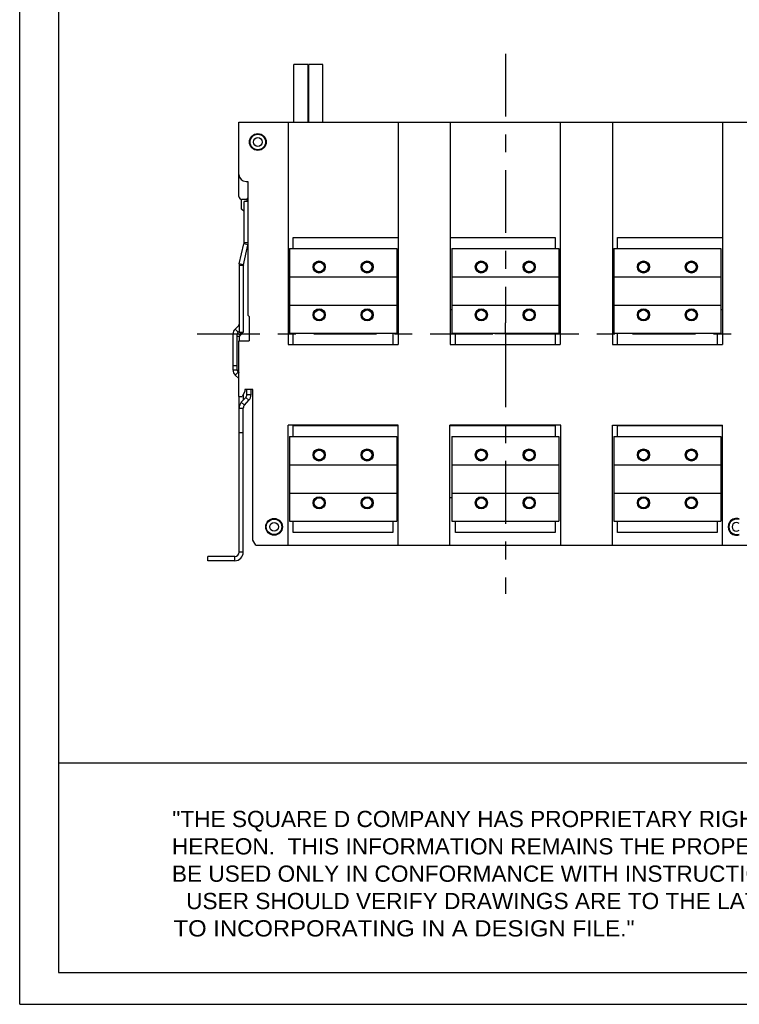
# Model space of a CAD drawing. Extents: x 0 to 17, y 0 to 11.
# Tile 1 of 27: x 0 to 4, y 0 to 5.5. Entities that reach past the tile are written whole.
import ezdxf
from ezdxf.enums import TextEntityAlignment as Align

# ---------------------------------------------------------------- set-up
doc = ezdxf.new("R2010")
doc.units = 0
doc.header["$LTSCALE"] = 0.935
doc.linetypes.add('CENTER', pattern=[0.6, 0.375, -0.075, 0.075, -0.075])
doc.layers.get('0').update_dxf_attribs({"linetype": 'CONTINUOUS'})
doc.layers.add('DEFAULT_1', color=7, linetype='CENTER')
doc.styles.add('TEXTSTYLE_0', font='arial.ttf', dxfattribs={"width": 0.8})
doc.styles.add('TEXTSTYLE_1', font='txt', dxfattribs={"width": 0.8})

msp = doc.modelspace()

# ---------------------------------------------------------------- linework, layer by layer
at = {"color": 7, "linetype": 'CONTINUOUS'}
for p, q in [((0, 0), (0, 11)), ((1.5316677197, 4.9269699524), (1.5316677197, 5.2498022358)), ((1.6104078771, 5.2498022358), (1.5316677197, 5.2498022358)), ((1.6104078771, 4.9269699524), (1.6104078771, 5.2498022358)), ((1.614344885, 4.9269699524), (1.614344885, 5.2498022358)), ((1.6930850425, 5.2498022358), (1.614344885, 5.2498022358)), ((1.6930850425, 4.9269699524), (1.6930850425, 5.2498022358)), ((1.2245811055, 4.5120093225), (1.2245811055, 4.9269699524)), ((1.2245811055, 4.9269699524), (6.9159196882, 4.9269699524)), ((1.4989905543, 4.9269699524), (1.4989905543, 3.6856313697)), ((2.1139511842, 4.9269699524), (2.1139511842, 3.6856313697)), ((2.4045023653, 4.9269699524), (2.4045023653, 3.6856313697)), ((3.0194629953, 4.9269699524), (3.0194629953, 3.6856313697)), ((3.3100141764, 4.9269699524), (3.3100141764, 3.6856313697)), ((3.9249748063, 4.9269699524), (3.9249748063, 3.6856313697)), ((1.2639511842, 4.596261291), (1.2749748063, 4.596261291)), ((1.2749748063, 4.596261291), (1.2749748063, 3.8490171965)), ((1.2395417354, 4.4411431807), (1.2395417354, 4.4963431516)), ((1.261203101, 4.496261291), (1.240329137, 4.496261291)), ((1.2529275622, 4.2536257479), (1.2529275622, 4.4836605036)), ((1.2749748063, 4.4836605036), (1.2529275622, 4.4836605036)), ((1.2710389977, 4.4836605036), (1.2710389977, 4.4997494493)), ((1.2529275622, 4.427757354), (1.2395417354, 4.4411431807)), ((1.2265793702, 4.1368077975), (1.2523221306, 4.2483119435)), ((1.2495959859, 4.131493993), (1.2749748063, 4.2414217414)), ((1.2749748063, 4.2430821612), (1.2523221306, 4.2483119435)), ((1.2749748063, 4.2536257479), (1.2529275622, 4.2536257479)), ((1.5281244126, 4.2210644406), (1.5281244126, 4.2840565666)), ((1.5281244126, 4.2840565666), (2.1139511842, 4.2840565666)), ((2.4045023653, 4.2840565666), (2.990329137, 4.2840565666)), ((2.990329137, 4.2840565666), (2.990329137, 4.2210644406)), ((3.3391480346, 4.2210644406), (3.3391480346, 4.2840565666)), ((3.3391480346, 4.2840565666), (3.9249748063, 4.2840565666)), ((1.5072582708, 4.2210644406), (1.5072582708, 3.7486234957)), ((1.5072582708, 4.2210644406), (2.1056834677, 4.2210644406)), ((2.1056834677, 4.2210644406), (2.1056834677, 3.7486234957)), ((2.4127700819, 4.2210644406), (2.4127700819, 3.7486234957)), ((2.4127700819, 4.2210644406), (3.0111952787, 4.2210644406)), ((3.0111952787, 4.2210644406), (3.0111952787, 3.7486234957)), ((3.3182818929, 4.2210644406), (3.3182818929, 3.7486234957)), ((3.3182818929, 4.2210644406), (3.9167070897, 4.2210644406)), ((3.9167070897, 4.2210644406), (3.9167070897, 3.7486234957)), ((1.2253685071, 4.1261801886), (1.2253685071, 3.7529518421)), ((1.2489905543, 4.1261801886), (1.2253685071, 4.1261801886)), ((1.2495959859, 4.131493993), (1.2265793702, 4.1368077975)), ((1.2489905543, 4.1261801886), (1.2489905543, 3.7529518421)), ((1.5072582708, 4.0635841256), (2.1056834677, 4.0635841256)), ((2.4127700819, 4.0635841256), (3.0111952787, 4.0635841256)), ((3.3182818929, 4.0635841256), (3.9167070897, 4.0635841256)), ((1.5072582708, 3.9061038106), (2.1056834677, 3.9061038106)), ((2.4127700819, 3.9061038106), (3.0111952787, 3.9061038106)), ((3.3182818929, 3.9061038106), (3.9167070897, 3.9061038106)), ((2.1139511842, 3.8785447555), (2.1056834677, 3.8785447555)), ((2.4127700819, 3.8785447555), (2.4045023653, 3.8785447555)), ((3.9249748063, 3.8785447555), (3.9167070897, 3.8785447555)), ((1.2749748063, 3.8490171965), (1.2812740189, 3.8427179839)), ((1.2812740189, 3.8427179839), (1.2812740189, 3.7064975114)), ((1.1915102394, 3.5427156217), (1.1915102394, 3.7442904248)), ((1.2151322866, 3.7442904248), (1.1915102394, 3.7442904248)), ((1.2030414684, 3.7721292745), (1.2230622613, 3.7921500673)), ((1.2197447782, 3.7554259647), (1.2030414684, 3.7721292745)), ((1.2151322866, 3.5427156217), (1.2151322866, 3.7442904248)), ((1.2308243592, 3.7359211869), (1.2163722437, 3.7503733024)), ((1.2197447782, 3.7554259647), (1.2253685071, 3.7610496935)), ((1.2253685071, 3.7898438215), (1.2230622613, 3.7921500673)), ((1.2253685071, 3.7592594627), (1.2244733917, 3.7601545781)), ((1.2489905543, 3.7529518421), (1.2253685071, 3.7529518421)), ((1.2308243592, 3.7359211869), (1.239765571, 3.7448623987)), ((1.239765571, 3.7448623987), (1.2316761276, 3.7529518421)), ((1.5072582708, 3.7486234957), (2.1056834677, 3.7486234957)), ((1.5281244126, 3.6856313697), (1.5281244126, 3.7486234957)), ((2.084817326, 3.7486234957), (2.084817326, 3.6856313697)), ((2.4127700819, 3.7486234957), (3.0111952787, 3.7486234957)), ((2.4336362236, 3.6856313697), (2.4336362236, 3.7486234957)), ((2.990329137, 3.7486234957), (2.990329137, 3.6856313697)), ((3.3182818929, 3.7486234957), (3.9167070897, 3.7486234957)), ((3.3391480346, 3.6856313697), (3.3391480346, 3.7486234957)), ((3.895840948, 3.7486234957), (3.895840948, 3.6856313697)), ((1.2285181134, 3.7303534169), (1.2151322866, 3.7303534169)), ((1.2245811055, 3.3954738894), (1.2245811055, 3.7064975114)), ((1.2245811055, 3.7064975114), (1.2812740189, 3.7064975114)), ((1.2285181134, 3.7064975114), (1.2285181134, 3.7303534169)), ((1.4989905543, 3.6856313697), (2.1139511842, 3.6856313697)), ((2.4045023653, 3.6856313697), (3.0194629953, 3.6856313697)), ((3.3100141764, 3.6856313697), (3.9249748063, 3.6856313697)), ((1.2151322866, 3.5663376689), (1.1915102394, 3.5663376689)), ((1.2151322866, 3.5427156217), (1.1915102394, 3.5427156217)), ((1.2197447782, 3.5315800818), (1.2030414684, 3.514876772)), ((1.2245811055, 3.5409439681), (1.2152462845, 3.5409439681)), ((1.2245811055, 3.5267437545), (1.2197447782, 3.5315800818)), ((1.2245811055, 3.5291329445), (1.2233865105, 3.5279383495)), ((1.2230622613, 3.4948559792), (1.2030414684, 3.514876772)), ((1.2245811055, 3.4963748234), (1.2230622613, 3.4948559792)), ((1.2576519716, 3.4230329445), (1.2417407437, 3.3954738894)), ((1.2576519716, 3.4348439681), (1.2576519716, 3.4230329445)), ((1.3025338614, 3.4348439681), (1.2576519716, 3.4348439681)), ((1.2686755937, 3.4057077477), (1.2686755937, 3.4348439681)), ((1.2922976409, 3.4057077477), (1.2922976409, 3.4348439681)), ((1.3025338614, 2.5923242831), (1.3025338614, 3.4348439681)), ((1.2245811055, 3.3954738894), (1.2417407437, 3.3954738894)), ((1.2253685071, 2.525392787), (1.2253685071, 3.3954738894)), ((1.2377903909, 3.3628329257), (1.2624646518, 3.3897435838)), ((1.2377903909, 3.3628329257), (1.2552014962, 3.3468687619)), ((1.2489905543, 3.4080309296), (1.2489905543, 3.3750482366)), ((1.2552014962, 3.3468687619), (1.2798757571, 3.37377942)), ((1.2624646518, 3.3897435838), (1.2798757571, 3.37377942)), ((1.2686755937, 3.4057077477), (1.2922976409, 3.4057077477)), ((1.2253685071, 3.330904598), (1.2489905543, 3.330904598)), ((1.2489905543, 2.525392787), (1.2489905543, 3.330904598)), ((1.2489905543, 3.1922929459), (1.2253685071, 3.1922929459)), ((1.4989905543, 2.564765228), (1.4989905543, 3.2348439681)), ((2.1139511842, 3.2348439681), (1.4989905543, 3.2348439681)), ((1.5281244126, 3.1710644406), (1.5281244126, 3.2340565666)), ((1.5281244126, 3.2340565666), (2.1139511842, 3.2340565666)), ((2.1139511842, 2.564765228), (2.1139511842, 3.2348439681)), ((2.4025338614, 2.564765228), (2.4025338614, 3.2348439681)), ((3.0214314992, 3.2348439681), (2.4025338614, 3.2348439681)), ((2.4025338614, 3.2340565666), (2.990329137, 3.2340565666)), ((2.990329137, 3.2340565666), (2.990329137, 3.1710644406)), ((3.0214314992, 2.564765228), (3.0214314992, 3.2348439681)), ((3.3100141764, 2.564765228), (3.3100141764, 3.2348439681)), ((3.3100141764, 3.2348439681), (3.9249748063, 3.2348439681)), ((3.3391480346, 3.1710644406), (3.3391480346, 3.2340565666)), ((3.3391480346, 3.2340565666), (3.9249748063, 3.2340565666)), ((3.9249748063, 2.564765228), (3.9249748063, 3.2348439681)), ((1.5072582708, 3.1710644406), (1.5072582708, 2.6986234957)), ((1.5072582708, 3.1710644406), (2.1056834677, 3.1710644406)), ((2.1056834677, 3.1710644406), (2.1056834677, 2.6986234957)), ((2.4127700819, 3.1710644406), (2.4127700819, 2.6986234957)), ((2.4127700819, 3.1710644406), (3.0111952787, 3.1710644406)), ((3.0111952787, 3.1710644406), (3.0111952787, 2.6986234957)), ((3.3182818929, 3.1710644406), (3.3182818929, 2.6986234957)), ((3.3182818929, 3.1710644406), (3.9167070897, 3.1710644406)), ((3.9167070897, 3.1710644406), (3.9167070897, 2.6986234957)), ((1.5072582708, 3.0135841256), (2.1056834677, 3.0135841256)), ((2.4127700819, 3.0135841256), (3.0111952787, 3.0135841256)), ((3.3182818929, 3.0135841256), (3.9167070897, 3.0135841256)), ((1.5072582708, 2.8561038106), (2.1056834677, 2.8561038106)), ((2.1139511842, 2.8285447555), (2.1056834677, 2.8285447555)), ((2.4127700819, 2.8285447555), (2.4025338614, 2.8285447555)), ((2.4127700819, 2.8561038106), (3.0111952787, 2.8561038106)), ((3.3182818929, 2.8561038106), (3.9167070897, 2.8561038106)), ((3.9249748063, 2.8285447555), (3.9167070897, 2.8285447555)), ((1.5072582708, 2.6986234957), (2.1056834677, 2.6986234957)), ((1.5281244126, 2.6356313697), (1.5281244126, 2.6986234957)), ((2.084817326, 2.6986234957), (2.084817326, 2.6356313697)), ((2.4127700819, 2.6986234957), (3.0111952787, 2.6986234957)), ((2.4336362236, 2.6356313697), (2.4336362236, 2.6986234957)), ((2.990329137, 2.6986234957), (2.990329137, 2.6356313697)), ((3.3182818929, 2.6986234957), (3.9167070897, 2.6986234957)), ((3.3391480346, 2.6356313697), (3.3391480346, 2.6986234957)), ((3.895840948, 2.6986234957), (3.895840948, 2.6356313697)), ((1.3184450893, 2.564765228), (1.3025338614, 2.5923242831)), ((2.084817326, 2.6356313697), (1.5281244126, 2.6356313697)), ((2.990329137, 2.6356313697), (2.4336362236, 2.6356313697)), ((3.895840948, 2.6356313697), (3.3391480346, 2.6356313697)), ((1.3184450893, 2.564765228), (6.8220557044, 2.564765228)), ((1.051352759, 2.4781486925), (1.051352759, 2.5017707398)), ((1.2017464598, 2.5017707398), (1.051352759, 2.5017707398)), ((1.2017464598, 2.4781486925), (1.051352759, 2.4781486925)), ((1.2017464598, 2.4781486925), (1.2017464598, 2.5017707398)), ((1.2489905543, 2.525392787), (1.2253685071, 2.525392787)), ((0, 0), (17, 0))]:
    msp.add_line(p, q, dxfattribs=at)
at = {"color": 4, "linetype": 'CONTINUOUS'}
msp.add_line((0.2175, 1.3495840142), (16.7621628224, 1.3495840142), dxfattribs=at)
at = {"color": 7, "linetype": 'CONTINUOUS'}
for centre, radius in [((1.3300929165, 4.8167337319), 0.046743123), ((1.3300929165, 4.8167337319), 0.0433070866), ((1.3300929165, 4.8167337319), 0.0244094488), ((1.6726126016, 4.1187022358), 0.0338582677), ((1.6726126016, 4.1187022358), 0.031496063), ((1.6726126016, 4.1187022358), 0.0275590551), ((1.940329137, 4.1187022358), 0.0338582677), ((1.940329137, 4.1187022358), 0.031496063), ((1.940329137, 4.1187022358), 0.0275590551), ((2.5781244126, 4.1187022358), 0.0338582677), ((2.5781244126, 4.1187022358), 0.031496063), ((2.5781244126, 4.1187022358), 0.0275590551), ((2.845840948, 4.1187022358), 0.0338582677), ((2.845840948, 4.1187022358), 0.031496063), ((2.845840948, 4.1187022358), 0.0275590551), ((3.4836362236, 4.1187022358), 0.0338582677), ((3.4836362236, 4.1187022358), 0.031496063), ((3.4836362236, 4.1187022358), 0.0275590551), ((3.751352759, 4.1187022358), 0.0338582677), ((3.751352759, 4.1187022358), 0.031496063), ((3.751352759, 4.1187022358), 0.0275590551), ((1.6726126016, 3.8509857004), 0.0338582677), ((1.6726126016, 3.8509857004), 0.031496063), ((1.6726126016, 3.8509857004), 0.0275590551), ((1.940329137, 3.8509857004), 0.0338582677), ((1.940329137, 3.8509857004), 0.031496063), ((1.940329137, 3.8509857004), 0.0275590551), ((2.5781244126, 3.8509857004), 0.0338582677), ((2.5781244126, 3.8509857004), 0.031496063), ((2.5781244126, 3.8509857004), 0.0275590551), ((2.845840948, 3.8509857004), 0.0338582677), ((2.845840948, 3.8509857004), 0.031496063), ((2.845840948, 3.8509857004), 0.0275590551), ((3.4836362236, 3.8509857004), 0.0338582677), ((3.4836362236, 3.8509857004), 0.031496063), ((3.4836362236, 3.8509857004), 0.0275590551), ((3.751352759, 3.8509857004), 0.0338582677), ((3.751352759, 3.8509857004), 0.031496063), ((3.751352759, 3.8509857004), 0.0275590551), ((1.6726126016, 3.0687022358), 0.0338582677), ((1.6726126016, 3.0687022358), 0.031496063), ((1.6726126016, 3.0687022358), 0.0275590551), ((1.940329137, 3.0687022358), 0.0338582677), ((1.940329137, 3.0687022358), 0.031496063), ((1.940329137, 3.0687022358), 0.0275590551), ((2.5781244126, 3.0687022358), 0.0338582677), ((2.5781244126, 3.0687022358), 0.031496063), ((2.5781244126, 3.0687022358), 0.0275590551), ((2.845840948, 3.0687022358), 0.0338582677), ((2.845840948, 3.0687022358), 0.031496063), ((2.845840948, 3.0687022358), 0.0275590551), ((3.4836362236, 3.0687022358), 0.0338582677), ((3.4836362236, 3.0687022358), 0.031496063), ((3.4836362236, 3.0687022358), 0.0275590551), ((3.751352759, 3.0687022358), 0.0338582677), ((3.751352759, 3.0687022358), 0.031496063), ((3.751352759, 3.0687022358), 0.0275590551), ((1.6726126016, 2.8009857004), 0.0338582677), ((1.6726126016, 2.8009857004), 0.031496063), ((1.6726126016, 2.8009857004), 0.0275590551), ((1.940329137, 2.8009857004), 0.0338582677), ((1.940329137, 2.8009857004), 0.031496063), ((1.940329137, 2.8009857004), 0.0275590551), ((2.5781244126, 2.8009857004), 0.0338582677), ((2.5781244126, 2.8009857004), 0.031496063), ((2.5781244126, 2.8009857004), 0.0275590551), ((2.845840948, 2.8009857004), 0.0338582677), ((2.845840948, 2.8009857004), 0.031496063), ((2.845840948, 2.8009857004), 0.0275590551), ((3.4836362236, 2.8009857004), 0.0338582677), ((3.4836362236, 2.8009857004), 0.031496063), ((3.4836362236, 2.8009857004), 0.0275590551), ((3.751352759, 2.8009857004), 0.0338582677), ((3.751352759, 2.8009857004), 0.031496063), ((3.751352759, 2.8009857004), 0.0275590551), ((1.4206440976, 2.6671274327), 0.046743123), ((1.4206440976, 2.6671274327), 0.0433070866), ((1.4206440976, 2.6671274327), 0.0244094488)]:
    msp.add_circle(centre, radius, dxfattribs=at)
for centre, radius, start, end in [((1.2639511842, 4.6356313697), 0.0393700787, 180, 270), ((1.240329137, 4.5120093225), 0.0157480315, 180, 270), ((1.261203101, 4.5120093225), 0.0157480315, 270, 331.2517860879), ((1.2293055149, 4.2536257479), 0.0236220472, 347, 360), ((1.2726126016, 4.1261801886), 0.0472440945, 167, 180), ((1.2726126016, 4.1261801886), 0.0236220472, 167, 180), ((1.2174944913, 3.7977178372), 0.0078740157, 315, 360), ((1.2308803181, 3.7442904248), 0.0393700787, 135, 180), ((1.2308803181, 3.7442904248), 0.0157480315, 135, 180), ((1.2174944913, 3.7671334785), 0.031496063, 315, 333.2038266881), ((1.2363921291, 3.7303534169), 0.0078740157, 135, 180), ((1.2308803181, 3.5427156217), 0.0393700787, 180, 225), ((1.2308803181, 3.5427156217), 0.0157480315, 180, 225), ((1.2174944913, 3.4892882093), 0.0078740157, 25.779996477, 45), ((1.2726126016, 3.330904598), 0.0472440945, 137.4824296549, 180), ((1.2450535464, 3.4057077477), 0.0236220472, 317.4824296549, 360), ((1.2450535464, 3.4057077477), 0.0472440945, 317.4824296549, 360), ((1.2726126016, 3.330904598), 0.0236220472, 137.4824296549, 180), ((4.003321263, 2.6671274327), 0.046743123, 70.3115266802, 289.6884733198), ((4.003321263, 2.6671274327), 0.0433070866, 68.6763137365, 291.3236862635), ((4.003321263, 2.6671274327), 0.0244094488, 49.8222304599, 310.1777695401), ((1.2017464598, 2.525392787), 0.0236220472, 270, 360), ((1.2017464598, 2.525392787), 0.0472440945, 270, 360)]:
    msp.add_arc(centre, radius, start, end, dxfattribs=at)
at = {"color": 4, "linetype": 'CONTINUOUS'}
msp.add_open_spline([(0.2175, 10.8), (0.2175006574, 10.8000004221), (0.2175042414, 10.7999998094), (0.2175090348, 10.8000001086), (0.2175185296, 10.7999999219), (0.2175315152, 10.8000000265), (0.2175473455, 10.7999999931), (0.2175683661, 10.800000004), (0.2175946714, 10.7999999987), (0.2176367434, 10.8000000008), (0.217689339, 10.7999999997), (0.2177524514, 10.8000000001), (0.2178155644, 10.8), (0.2178997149, 10.8), (0.218004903, 10.8), (0.2181311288, 10.8), (0.2182994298, 10.8), (0.2185098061, 10.8), (0.2187622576, 10.8), (0.2190147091, 10.8), (0.2192671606, 10.8), (0.2196037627, 10.8), (0.2200245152, 10.8), (0.2205294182, 10.8), (0.2210343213, 10.8), (0.2217075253, 10.8), (0.2225490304, 10.8), (0.2235588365, 10.8), (0.2245686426, 10.8), (0.2255784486, 10.8), (0.2265882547, 10.8), (0.2279346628, 10.8), (0.229617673, 10.8), (0.2316372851, 10.8), (0.2336568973, 10.8), (0.2356765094, 10.8), (0.2376961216, 10.8), (0.2397157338, 10.8), (0.24240855, 10.8), (0.2457745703, 10.8), (0.2498137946, 10.8), (0.2538530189, 10.8), (0.2578922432, 10.8), (0.2619314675, 10.8), (0.2673171, 10.8), (0.2740491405, 10.8), (0.2821275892, 10.8), (0.2902060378, 10.8), (0.2982844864, 10.8), (0.3063629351, 10.8), (0.3144413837, 10.8), (0.3225198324, 10.8), (0.3332910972, 10.8), (0.3467551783, 10.8), (0.3629120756, 10.8), (0.3790689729, 10.8), (0.3952258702, 10.8), (0.4113827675, 10.8), (0.4275396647, 10.8), (0.4490821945, 10.8), (0.4760103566, 10.8), (0.5083241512, 10.8), (0.5406379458, 10.8), (0.5729517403, 10.8), (0.6052655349, 10.8), (0.6375793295, 10.8), (0.6698931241, 10.8), (0.7022069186, 10.8), (0.7452919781, 10.8), (0.7991483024, 10.8), (0.8637758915, 10.8), (0.9284034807, 10.8), (0.9930310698, 10.8), (1.057658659, 10.8), (1.1222862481, 10.8), (1.1869138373, 10.8), (1.2730839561, 10.8), (1.3807966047, 10.8), (1.510051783, 10.8), (1.6393069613, 10.8), (1.7685621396, 10.8), (1.8978173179, 10.8), (2.0270724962, 10.8), (2.1563276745, 10.8), (2.2855828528, 10.8), (2.4148380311, 10.8), (2.5871782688, 10.8), (2.802603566, 10.8), (3.0611139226, 10.8), (3.3196242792, 10.8), (3.5781346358, 10.8), (3.8366449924, 10.8), (4.095155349, 10.8), (4.3536657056, 10.8), (4.6121760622, 10.8), (4.9568565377, 10.8), (5.387707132, 10.8), (5.9047278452, 10.8), (6.4217485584, 10.8), (6.9387692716, 10.8), (7.4557899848, 10.8), (7.972810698, 10.8), (8.4898314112, 10.8), (9.0068521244, 10.8), (9.5238728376, 10.8), (10.0408935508, 10.8), (10.557914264, 10.8), (11.0749349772, 10.8), (11.5919556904, 10.8), (12.0228062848, 10.8), (12.3674867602, 10.8), (12.6259971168, 10.8), (12.8845074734, 10.8), (13.14301783, 10.8), (13.4015281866, 10.8), (13.6600385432, 10.8), (13.9185488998, 10.8), (14.1770592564, 10.8), (14.3924845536, 10.8), (14.5648247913, 10.8), (14.6940799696, 10.8), (14.8233351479, 10.8), (14.9525903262, 10.8), (15.0818455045, 10.8), (15.2111006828, 10.8), (15.3403558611, 10.8), (15.4696110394, 10.8), (15.5988662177, 10.8), (15.7065788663, 10.8), (15.7927489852, 10.8), (15.8573765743, 10.8), (15.9220041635, 10.8), (15.9866317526, 10.8), (16.0512593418, 10.8), (16.1158869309, 10.8), (16.1805145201, 10.8), (16.2343708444, 10.8), (16.2774559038, 10.8), (16.3097696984, 10.8), (16.342083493, 10.8), (16.3743972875, 10.8), (16.4067110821, 10.8), (16.4390248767, 10.8), (16.4713386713, 10.8), (16.5036524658, 10.8), (16.530580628, 10.8), (16.5521231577, 10.8), (16.568280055, 10.8), (16.5844369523, 10.8), (16.6005938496, 10.8), (16.6167507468, 10.8), (16.6329076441, 10.8), (16.6463717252, 10.8), (16.6571429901, 10.8), (16.6652214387, 10.8), (16.6732998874, 10.8), (16.681378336, 10.8), (16.6894567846, 10.8), (16.6975352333, 10.8), (16.7056136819, 10.8), (16.7123457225, 10.8), (16.7177313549, 10.8), (16.7217705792, 10.8), (16.7258098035, 10.8), (16.7298490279, 10.8), (16.7338882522, 10.8), (16.7372542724, 10.8), (16.7399470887, 10.8), (16.7419667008, 10.8), (16.743986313, 10.8), (16.7460059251, 10.8), (16.7480255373, 10.8), (16.7500451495, 10.8), (16.7517281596, 10.8), (16.7530745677, 10.8), (16.7540843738, 10.8), (16.7550941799, 10.8), (16.7561039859, 10.8), (16.757113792, 10.8), (16.7579552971, 10.8), (16.7586285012, 10.8), (16.7591334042, 10.8), (16.7596383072, 10.8), (16.7600590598, 10.8), (16.7603956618, 10.8), (16.7606481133, 10.8), (16.7609005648, 10.8), (16.7611530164, 10.8), (16.7613633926, 10.8), (16.7615316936, 10.8), (16.7616579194, 10.8), (16.7617631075, 10.8), (16.761847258, 10.8), (16.761910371, 10.8000000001), (16.7619734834, 10.7999999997), (16.7620260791, 10.8000000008), (16.762068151, 10.7999999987), (16.7620944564, 10.800000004), (16.762115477, 10.7999999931), (16.7621313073, 10.8000000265), (16.7621442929, 10.7999999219), (16.7621537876, 10.8000001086), (16.7621585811, 10.7999998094), (16.762163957, 10.8000007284), (16.7621625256, 10.7999972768), (16.7621629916, 10.7999941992), (16.7621627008, 10.799988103), (16.7621628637, 10.7999797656), (16.7621628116, 10.7999696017), (16.7621628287, 10.7999561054), (16.7621628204, 10.7999392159), (16.7621628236, 10.7999122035), (16.762162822, 10.7998784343), (16.7621628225, 10.7998379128), (16.7621628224, 10.7997973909), (16.7621628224, 10.7997433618), (16.7621628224, 10.7996758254), (16.7621628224, 10.7995947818), (16.7621628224, 10.7994867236), (16.7621628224, 10.7993516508), (16.7621628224, 10.7991895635), (16.7621628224, 10.7990274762), (16.7621628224, 10.7988653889), (16.7621628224, 10.7986492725), (16.7621628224, 10.798379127), (16.7621628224, 10.7980549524), (16.7621628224, 10.7977307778), (16.7621628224, 10.797298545), (16.7621628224, 10.796758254), (16.7621628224, 10.7961099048), (16.7621628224, 10.7954615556), (16.7621628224, 10.7948132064), (16.7621628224, 10.7941648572), (16.7621628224, 10.7933003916), (16.7621628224, 10.7922198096), (16.7621628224, 10.7909231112), (16.7621628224, 10.7896264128), (16.7621628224, 10.7883297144), (16.7621628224, 10.787033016), (16.7621628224, 10.7857363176), (16.7621628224, 10.7840073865), (16.7621628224, 10.7818462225), (16.7621628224, 10.7792528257), (16.7621628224, 10.7766594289), (16.7621628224, 10.7740660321), (16.7621628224, 10.7714726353), (16.7621628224, 10.7680147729), (16.7621628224, 10.7636924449), (16.7621628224, 10.7585056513), (16.7621628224, 10.7533188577), (16.7621628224, 10.7481320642), (16.7621628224, 10.7429452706), (16.7621628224, 10.737758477), (16.7621628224, 10.7325716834), (16.7621628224, 10.7256559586), (16.7621628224, 10.7170113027), (16.7621628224, 10.7066377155), (16.7621628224, 10.6962641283), (16.7621628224, 10.6858905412), (16.7621628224, 10.675516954), (16.7621628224, 10.6651433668), (16.7621628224, 10.6513119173), (16.7621628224, 10.6340226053), (16.7621628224, 10.613275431), (16.7621628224, 10.5925282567), (16.7621628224, 10.5717810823), (16.7621628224, 10.551033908), (16.7621628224, 10.5302867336), (16.7621628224, 10.5095395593), (16.7621628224, 10.488792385), (16.7621628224, 10.4611294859), (16.7621628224, 10.426550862), (16.7621628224, 10.3850565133), (16.7621628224, 10.3435621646), (16.7621628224, 10.302067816), (16.7621628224, 10.2605734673), (16.7621628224, 10.2190791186), (16.7621628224, 10.17758477), (16.7621628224, 10.1222589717), (16.7621628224, 10.0531017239), (16.7621628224, 9.9701130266), (16.7621628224, 9.8871243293), (16.7621628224, 9.8041356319), (16.7621628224, 9.7211469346), (16.7621628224, 9.6381582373), (16.7621628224, 9.5551695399), (16.7621628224, 9.4721808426), (16.7621628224, 9.3891921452), (16.7621628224, 9.2785405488), (16.7621628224, 9.1402260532), (16.7621628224, 8.9742486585), (16.7621628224, 8.8082712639), (16.7621628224, 8.6422938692), (16.7621628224, 8.4763164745), (16.7621628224, 8.3103390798), (16.7621628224, 8.1443616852), (16.7621628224, 7.9783842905), (16.7621628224, 7.7570810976), (16.7621628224, 7.4804521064), (16.7621628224, 7.1484973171), (16.7621628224, 6.8165425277), (16.7621628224, 6.4845877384), (16.7621628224, 6.152632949), (16.7621628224, 5.8206781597), (16.7621628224, 5.4887233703), (16.7621628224, 5.156768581), (16.7621628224, 4.8248137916), (16.7621628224, 4.4928590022), (16.7621628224, 4.1609042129), (16.7621628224, 3.8289494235), (16.7621628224, 3.4969946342), (16.7621628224, 3.220365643), (16.7621628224, 2.9990624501), (16.7621628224, 2.8330850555), (16.7621628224, 2.6671076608), (16.7621628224, 2.5011302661), (16.7621628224, 2.3351528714), (16.7621628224, 2.1691754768), (16.7621628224, 2.0031980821), (16.7621628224, 1.8372206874), (16.7621628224, 1.6989061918), (16.7621628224, 1.5882545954), (16.7621628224, 1.505265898), (16.7621628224, 1.4222772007), (16.7621628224, 1.3392885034), (16.7621628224, 1.256299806), (16.7621628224, 1.1733111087), (16.7621628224, 1.0903224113), (16.7621628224, 1.007333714), (16.7621628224, 0.9243450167), (16.7621628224, 0.8551877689), (16.7621628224, 0.7998619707), (16.7621628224, 0.758367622), (16.7621628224, 0.7168732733), (16.7621628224, 0.6753789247), (16.7621628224, 0.633884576), (16.7621628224, 0.5923902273), (16.7621628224, 0.5508958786), (16.7621628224, 0.5163172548), (16.7621628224, 0.4886543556), (16.7621628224, 0.4679071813), (16.7621628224, 0.447160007), (16.7621628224, 0.4264128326), (16.7621628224, 0.4056656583), (16.7621628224, 0.384918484), (16.7621628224, 0.3641713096), (16.7621628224, 0.3434241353), (16.7621628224, 0.3261348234), (16.7621628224, 0.3123033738), (16.7621628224, 0.3019297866), (16.7621628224, 0.2915561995), (16.7621628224, 0.2811826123), (16.7621628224, 0.2708090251), (16.7621628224, 0.260435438), (16.7621628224, 0.251790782), (16.7621628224, 0.2448750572), (16.7621628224, 0.2396882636), (16.7621628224, 0.23450147), (16.7621628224, 0.2293146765), (16.7621628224, 0.2241278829), (16.7621628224, 0.2189410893), (16.7621628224, 0.2137542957), (16.7621628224, 0.2094319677), (16.7621628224, 0.2059741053), (16.7621628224, 0.2033807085), (16.7621628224, 0.2007873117), (16.7621628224, 0.198193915), (16.7621628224, 0.1956005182), (16.7621628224, 0.1934393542), (16.7621628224, 0.191710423), (16.7621628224, 0.1904137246), (16.7621628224, 0.1891170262), (16.7621628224, 0.1878203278), (16.7621628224, 0.1865236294), (16.7621628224, 0.185226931), (16.7621628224, 0.184146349), (16.7621628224, 0.1832818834), (16.7621628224, 0.1826335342), (16.7621628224, 0.181985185), (16.7621628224, 0.1813368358), (16.7621628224, 0.1806884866), (16.7621628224, 0.1801481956), (16.7621628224, 0.1797159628), (16.7621628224, 0.1793917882), (16.7621628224, 0.1790676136), (16.7621628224, 0.1787974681), (16.7621628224, 0.1785813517), (16.7621628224, 0.1784192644), (16.7621628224, 0.1782571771), (16.7621628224, 0.1780950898), (16.7621628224, 0.1779600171), (16.7621628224, 0.1778519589), (16.7621628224, 0.1777709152), (16.7621628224, 0.1777033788), (16.7621628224, 0.1776493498), (16.7621628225, 0.1776088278), (16.762162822, 0.1775683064), (16.7621628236, 0.1775345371), (16.7621628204, 0.1775075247), (16.7621628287, 0.1774906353), (16.7621628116, 0.1774771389), (16.7621628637, 0.177466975), (16.7621627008, 0.1774586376), (16.7621629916, 0.1774525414), (16.7621625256, 0.1774494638), (16.762163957, 0.1774460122), (16.7621585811, 0.1774469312), (16.7621537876, 0.177446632), (16.7621442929, 0.1774468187), (16.7621313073, 0.1774467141), (16.762115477, 0.1774467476), (16.7620944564, 0.1774467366), (16.762068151, 0.1774467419), (16.7620260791, 0.1774467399), (16.7619734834, 0.1774467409), (16.761910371, 0.1774467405), (16.761847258, 0.1774467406), (16.7617631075, 0.1774467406), (16.7616579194, 0.1774467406), (16.7615316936, 0.1774467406), (16.7613633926, 0.1774467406), (16.7611530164, 0.1774467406), (16.7609005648, 0.1774467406), (16.7606481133, 0.1774467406), (16.7603956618, 0.1774467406), (16.7600590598, 0.1774467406), (16.7596383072, 0.1774467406), (16.7591334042, 0.1774467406), (16.7586285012, 0.1774467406), (16.7579552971, 0.1774467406), (16.757113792, 0.1774467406), (16.7561039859, 0.1774467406), (16.7550941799, 0.1774467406), (16.7540843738, 0.1774467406), (16.7530745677, 0.1774467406), (16.7517281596, 0.1774467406), (16.7500451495, 0.1774467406), (16.7480255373, 0.1774467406), (16.7460059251, 0.1774467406), (16.743986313, 0.1774467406), (16.7419667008, 0.1774467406), (16.7399470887, 0.1774467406), (16.7372542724, 0.1774467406), (16.7338882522, 0.1774467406), (16.7298490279, 0.1774467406), (16.7258098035, 0.1774467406), (16.7217705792, 0.1774467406), (16.7177313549, 0.1774467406), (16.7123457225, 0.1774467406), (16.7056136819, 0.1774467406), (16.6975352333, 0.1774467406), (16.6894567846, 0.1774467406), (16.681378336, 0.1774467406), (16.6732998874, 0.1774467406), (16.6652214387, 0.1774467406), (16.6571429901, 0.1774467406), (16.6463717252, 0.1774467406), (16.6329076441, 0.1774467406), (16.6167507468, 0.1774467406), (16.6005938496, 0.1774467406), (16.5844369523, 0.1774467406), (16.568280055, 0.1774467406), (16.5521231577, 0.1774467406), (16.530580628, 0.1774467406), (16.5036524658, 0.1774467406), (16.4713386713, 0.1774467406), (16.4390248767, 0.1774467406), (16.4067110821, 0.1774467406), (16.3743972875, 0.1774467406), (16.342083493, 0.1774467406), (16.3097696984, 0.1774467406), (16.2774559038, 0.1774467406), (16.2343708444, 0.1774467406), (16.1805145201, 0.1774467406), (16.1158869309, 0.1774467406), (16.0512593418, 0.1774467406), (15.9866317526, 0.1774467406), (15.9220041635, 0.1774467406), (15.8573765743, 0.1774467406), (15.7927489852, 0.1774467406), (15.7065788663, 0.1774467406), (15.5988662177, 0.1774467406), (15.4696110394, 0.1774467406), (15.3403558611, 0.1774467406), (15.2111006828, 0.1774467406), (15.0818455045, 0.1774467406), (14.9525903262, 0.1774467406), (14.8233351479, 0.1774467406), (14.6940799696, 0.1774467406), (14.5648247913, 0.1774467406), (14.3924845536, 0.1774467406), (14.1770592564, 0.1774467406), (13.9185488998, 0.1774467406), (13.6600385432, 0.1774467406), (13.4015281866, 0.1774467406), (13.14301783, 0.1774467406), (12.8845074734, 0.1774467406), (12.6259971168, 0.1774467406), (12.3674867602, 0.1774467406), (12.0228062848, 0.1774467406), (11.5919556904, 0.1774467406), (11.0749349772, 0.1774467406), (10.557914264, 0.1774467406), (10.0408935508, 0.1774467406), (9.5238728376, 0.1774467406), (9.0068521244, 0.1774467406), (8.4898314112, 0.1774467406), (7.972810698, 0.1774467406), (7.4557899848, 0.1774467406), (6.9387692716, 0.1774467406), (6.4217485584, 0.1774467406), (5.9047278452, 0.1774467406), (5.387707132, 0.1774467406), (4.9568565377, 0.1774467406), (4.6121760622, 0.1774467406), (4.3536657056, 0.1774467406), (4.095155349, 0.1774467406), (3.8366449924, 0.1774467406), (3.5781346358, 0.1774467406), (3.3196242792, 0.1774467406), (3.0611139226, 0.1774467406), (2.802603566, 0.1774467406), (2.5871782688, 0.1774467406), (2.4148380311, 0.1774467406), (2.2855828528, 0.1774467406), (2.1563276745, 0.1774467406), (2.0270724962, 0.1774467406), (1.8978173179, 0.1774467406), (1.7685621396, 0.1774467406), (1.6393069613, 0.1774467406), (1.510051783, 0.1774467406), (1.3807966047, 0.1774467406), (1.2730839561, 0.1774467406), (1.1869138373, 0.1774467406), (1.1222862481, 0.1774467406), (1.057658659, 0.1774467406), (0.9930310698, 0.1774467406), (0.9284034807, 0.1774467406), (0.8637758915, 0.1774467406), (0.7991483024, 0.1774467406), (0.7452919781, 0.1774467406), (0.7022069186, 0.1774467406), (0.6698931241, 0.1774467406), (0.6375793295, 0.1774467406), (0.6052655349, 0.1774467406), (0.5729517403, 0.1774467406), (0.5406379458, 0.1774467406), (0.5083241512, 0.1774467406), (0.4760103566, 0.1774467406), (0.4490821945, 0.1774467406), (0.4275396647, 0.1774467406), (0.4113827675, 0.1774467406), (0.3952258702, 0.1774467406), (0.3790689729, 0.1774467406), (0.3629120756, 0.1774467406), (0.3467551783, 0.1774467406), (0.3332910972, 0.1774467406), (0.3225198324, 0.1774467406), (0.3144413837, 0.1774467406), (0.3063629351, 0.1774467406), (0.2982844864, 0.1774467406), (0.2902060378, 0.1774467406), (0.2821275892, 0.1774467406), (0.2740491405, 0.1774467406), (0.2673171, 0.1774467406), (0.2619314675, 0.1774467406), (0.2578922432, 0.1774467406), (0.2538530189, 0.1774467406), (0.2498137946, 0.1774467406), (0.2457745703, 0.1774467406), (0.24240855, 0.1774467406), (0.2397157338, 0.1774467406), (0.2376961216, 0.1774467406), (0.2356765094, 0.1774467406), (0.2336568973, 0.1774467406), (0.2316372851, 0.1774467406), (0.229617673, 0.1774467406), (0.2279346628, 0.1774467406), (0.2265882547, 0.1774467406), (0.2255784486, 0.1774467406), (0.2245686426, 0.1774467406), (0.2235588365, 0.1774467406), (0.2225490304, 0.1774467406), (0.2217075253, 0.1774467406), (0.2210343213, 0.1774467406), (0.2205294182, 0.1774467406), (0.2200245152, 0.1774467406), (0.2196037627, 0.1774467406), (0.2192671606, 0.1774467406), (0.2190147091, 0.1774467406), (0.2187622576, 0.1774467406), (0.2185098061, 0.1774467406), (0.2182994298, 0.1774467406), (0.2181311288, 0.1774467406), (0.218004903, 0.1774467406), (0.2178997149, 0.1774467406), (0.2178155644, 0.1774467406), (0.2177524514, 0.1774467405), (0.217689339, 0.1774467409), (0.2176367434, 0.1774467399), (0.2175946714, 0.1774467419), (0.2175683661, 0.1774467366), (0.2175473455, 0.1774467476), (0.2175315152, 0.1774467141), (0.2175185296, 0.1774468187), (0.2175090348, 0.177446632), (0.2175042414, 0.1774469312), (0.2174988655, 0.1774460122), (0.2175002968, 0.1774494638), (0.2174998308, 0.1774525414), (0.2175001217, 0.1774586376), (0.2174999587, 0.177466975), (0.2175000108, 0.1774771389), (0.2174999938, 0.1774906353), (0.2175000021, 0.1775075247), (0.2174999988, 0.1775345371), (0.2175000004, 0.1775683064), (0.2174999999, 0.1776088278), (0.2175, 0.1776493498), (0.2175, 0.1777033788), (0.2175, 0.1777709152), (0.2175, 0.1778519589), (0.2175, 0.1779600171), (0.2175, 0.1780950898), (0.2175, 0.1782571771), (0.2175, 0.1784192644), (0.2175, 0.1785813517), (0.2175, 0.1787974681), (0.2175, 0.1790676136), (0.2175, 0.1793917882), (0.2175, 0.1797159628), (0.2175, 0.1801481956), (0.2175, 0.1806884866), (0.2175, 0.1813368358), (0.2175, 0.181985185), (0.2175, 0.1826335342), (0.2175, 0.1832818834), (0.2175, 0.184146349), (0.2175, 0.185226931), (0.2175, 0.1865236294), (0.2175, 0.1878203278), (0.2175, 0.1891170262), (0.2175, 0.1904137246), (0.2175, 0.191710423), (0.2175, 0.1934393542), (0.2175, 0.1956005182), (0.2175, 0.198193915), (0.2175, 0.2007873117), (0.2175, 0.2033807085), (0.2175, 0.2059741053), (0.2175, 0.2094319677), (0.2175, 0.2137542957), (0.2175, 0.2189410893), (0.2175, 0.2241278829), (0.2175, 0.2293146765), (0.2175, 0.23450147), (0.2175, 0.2396882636), (0.2175, 0.2448750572), (0.2175, 0.251790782), (0.2175, 0.260435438), (0.2175, 0.2708090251), (0.2175, 0.2811826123), (0.2175, 0.2915561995), (0.2175, 0.3019297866), (0.2175, 0.3123033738), (0.2175, 0.3261348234), (0.2175, 0.3434241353), (0.2175, 0.3641713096), (0.2175, 0.384918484), (0.2175, 0.4056656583), (0.2175, 0.4264128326), (0.2175, 0.447160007), (0.2175, 0.4679071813), (0.2175, 0.4886543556), (0.2175, 0.5163172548), (0.2175, 0.5508958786), (0.2175, 0.5923902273), (0.2175, 0.633884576), (0.2175, 0.6753789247), (0.2175, 0.7168732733), (0.2175, 0.758367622), (0.2175, 0.7998619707), (0.2175, 0.8551877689), (0.2175, 0.9243450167), (0.2175, 1.007333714), (0.2175, 1.0903224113), (0.2175, 1.1733111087), (0.2175, 1.256299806), (0.2175, 1.3392885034), (0.2175, 1.4222772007), (0.2175, 1.505265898), (0.2175, 1.5882545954), (0.2175, 1.6989061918), (0.2175, 1.8372206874), (0.2175, 2.0031980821), (0.2175, 2.1691754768), (0.2175, 2.3351528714), (0.2175, 2.5011302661), (0.2175, 2.6671076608), (0.2175, 2.8330850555), (0.2175, 2.9990624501), (0.2175, 3.220365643), (0.2175, 3.4969946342), (0.2175, 3.8289494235), (0.2175, 4.1609042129), (0.2175, 4.4928590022), (0.2175, 4.8248137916), (0.2175, 5.156768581), (0.2175, 5.4887233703), (0.2175, 5.8206781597), (0.2175, 6.152632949), (0.2175, 6.4845877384), (0.2175, 6.8165425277), (0.2175, 7.1484973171), (0.2175, 7.4804521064), (0.2175, 7.7570810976), (0.2175, 7.9783842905), (0.2175, 8.1443616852), (0.2175, 8.3103390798), (0.2175, 8.4763164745), (0.2175, 8.6422938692), (0.2175, 8.8082712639), (0.2175, 8.9742486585), (0.2175, 9.1402260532), (0.2175, 9.2785405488), (0.2175, 9.3891921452), (0.2175, 9.4721808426), (0.2175, 9.5551695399), (0.2175, 9.6381582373), (0.2175, 9.7211469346), (0.2175, 9.8041356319), (0.2175, 9.8871243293), (0.2175, 9.9701130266), (0.2175, 10.0531017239), (0.2175, 10.1222589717), (0.2175, 10.17758477), (0.2175, 10.2190791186), (0.2175, 10.2605734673), (0.2175, 10.302067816), (0.2175, 10.3435621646), (0.2175, 10.3850565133), (0.2175, 10.426550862), (0.2175, 10.4611294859), (0.2175, 10.488792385), (0.2175, 10.5095395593), (0.2175, 10.5302867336), (0.2175, 10.551033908), (0.2175, 10.5717810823), (0.2175, 10.5925282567), (0.2175, 10.613275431), (0.2175, 10.6340226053), (0.2175, 10.6513119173), (0.2175, 10.6651433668), (0.2175, 10.675516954), (0.2175, 10.6858905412), (0.2175, 10.6962641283), (0.2175, 10.7066377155), (0.2175, 10.7170113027), (0.2175, 10.7256559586), (0.2175, 10.7325716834), (0.2175, 10.737758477), (0.2175, 10.7429452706), (0.2175, 10.7481320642), (0.2175, 10.7533188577), (0.2175, 10.7585056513), (0.2175, 10.7636924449), (0.2175, 10.7680147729), (0.2175, 10.7714726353), (0.2175, 10.7740660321), (0.2175, 10.7766594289), (0.2175, 10.7792528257), (0.2175, 10.7818462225), (0.2175, 10.7840073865), (0.2175, 10.7857363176), (0.2175, 10.787033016), (0.2175, 10.7883297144), (0.2175, 10.7896264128), (0.2175, 10.7909231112), (0.2175, 10.7922198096), (0.2175, 10.7933003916), (0.2175, 10.7941648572), (0.2175, 10.7948132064), (0.2175, 10.7954615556), (0.2175, 10.7961099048), (0.2175, 10.796758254), (0.2175, 10.797298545), (0.2175, 10.7977307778), (0.2175, 10.7980549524), (0.2175, 10.798379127), (0.2175, 10.7986492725), (0.2175, 10.7988653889), (0.2175, 10.7990274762), (0.2175, 10.7991895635), (0.2175, 10.7993516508), (0.2175, 10.7994867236), (0.2175, 10.7995947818), (0.2175, 10.7996758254), (0.2175, 10.7997433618), (0.2175, 10.7997973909), (0.2174999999, 10.7998379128), (0.2175000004, 10.7998784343), (0.2174999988, 10.7999122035), (0.2175000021, 10.7999392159), (0.2174999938, 10.7999561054), (0.2175000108, 10.7999696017), (0.2174999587, 10.7999797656), (0.2175001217, 10.799988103), (0.2174998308, 10.7999941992), (0.2175002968, 10.7999972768), (0.2174993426, 10.7999995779), (0.2175, 10.8)], degree=3, knots=[0, 0, 0, 0, 5.96e-08, 1.192e-07, 2.384e-07, 4.768e-07, 7.153e-07, 9.537e-07, 1.4305e-06, 1.9073e-06, 2.861e-06, 3.8147e-06, 4.7684e-06, 5.722e-06, 7.6294e-06, 9.5367e-06, 1.14441e-05, 1.52588e-05, 1.90735e-05, 2.28882e-05, 2.67029e-05, 3.05176e-05, 3.8147e-05, 4.57764e-05, 5.34058e-05, 6.10352e-05, 7.62939e-05, 9.15527e-05, 0.0001068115, 0.0001220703, 0.0001373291, 0.0001525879, 0.0001831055, 0.000213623, 0.0002441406, 0.0002746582, 0.0003051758, 0.0003356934, 0.0003662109, 0.0004272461, 0.0004882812, 0.0005493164, 0.0006103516, 0.0006713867, 0.0007324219, 0.0008544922, 0.0009765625, 0.0010986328, 0.0012207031, 0.0013427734, 0.0014648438, 0.0015869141, 0.0017089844, 0.001953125, 0.0021972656, 0.0024414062, 0.0026855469, 0.0029296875, 0.0031738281, 0.0034179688, 0.00390625, 0.0043945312, 0.0048828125, 0.0053710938, 0.005859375, 0.0063476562, 0.0068359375, 0.0073242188, 0.0078125, 0.0087890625, 0.009765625, 0.0107421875, 0.01171875, 0.0126953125, 0.013671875, 0.0146484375, 0.015625, 0.017578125, 0.01953125, 0.021484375, 0.0234375, 0.025390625, 0.02734375, 0.029296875, 0.03125, 0.033203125, 0.03515625, 0.0390625, 0.04296875, 0.046875, 0.05078125, 0.0546875, 0.05859375, 0.0625, 0.06640625, 0.0703125, 0.078125, 0.0859375, 0.09375, 0.1015625, 0.109375, 0.1171875, 0.125, 0.1328125, 0.140625, 0.1484375, 0.15625, 0.1640625, 0.171875, 0.1796875, 0.18359375, 0.1875, 0.19140625, 0.1953125, 0.19921875, 0.203125, 0.20703125, 0.2109375, 0.21484375, 0.216796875, 0.21875, 0.220703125, 0.22265625, 0.224609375, 0.2265625, 0.228515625, 0.23046875, 0.232421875, 0.234375, 0.2353515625, 0.236328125, 0.2373046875, 0.23828125, 0.2392578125, 0.240234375, 0.2412109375, 0.2421875, 0.2426757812, 0.2431640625, 0.2436523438, 0.244140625, 0.2446289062, 0.2451171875, 0.2456054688, 0.24609375, 0.2465820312, 0.2468261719, 0.2470703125, 0.2473144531, 0.2475585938, 0.2478027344, 0.248046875, 0.2482910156, 0.2484130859, 0.2485351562, 0.2486572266, 0.2487792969, 0.2489013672, 0.2490234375, 0.2491455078, 0.2492675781, 0.2493286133, 0.2493896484, 0.2494506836, 0.2495117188, 0.2495727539, 0.2496337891, 0.2496643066, 0.2496948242, 0.2497253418, 0.2497558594, 0.249786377, 0.2498168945, 0.2498474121, 0.2498626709, 0.2498779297, 0.2498931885, 0.2499084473, 0.2499237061, 0.2499389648, 0.2499465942, 0.2499542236, 0.249961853, 0.2499694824, 0.2499732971, 0.2499771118, 0.2499809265, 0.2499847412, 0.2499885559, 0.2499904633, 0.2499923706, 0.249994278, 0.2499952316, 0.2499961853, 0.249997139, 0.2499980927, 0.2499985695, 0.2499990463, 0.2499992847, 0.2499995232, 0.2499997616, 0.2499998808, 0.2499999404, 0.25, 0.2500000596, 0.2500001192, 0.2500002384, 0.2500004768, 0.2500007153, 0.2500009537, 0.2500014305, 0.2500019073, 0.250002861, 0.2500038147, 0.2500047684, 0.250005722, 0.2500076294, 0.2500095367, 0.2500114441, 0.2500152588, 0.2500190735, 0.2500228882, 0.2500267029, 0.2500305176, 0.250038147, 0.2500457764, 0.2500534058, 0.2500610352, 0.2500762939, 0.2500915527, 0.2501068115, 0.2501220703, 0.2501373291, 0.2501525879, 0.2501831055, 0.250213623, 0.2502441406, 0.2502746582, 0.2503051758, 0.2503356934, 0.2503662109, 0.2504272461, 0.2504882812, 0.2505493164, 0.2506103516, 0.2506713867, 0.2507324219, 0.2508544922, 0.2509765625, 0.2510986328, 0.2512207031, 0.2513427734, 0.2514648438, 0.2515869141, 0.2517089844, 0.251953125, 0.2521972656, 0.2524414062, 0.2526855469, 0.2529296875, 0.2531738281, 0.2534179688, 0.25390625, 0.2543945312, 0.2548828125, 0.2553710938, 0.255859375, 0.2563476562, 0.2568359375, 0.2573242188, 0.2578125, 0.2587890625, 0.259765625, 0.2607421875, 0.26171875, 0.2626953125, 0.263671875, 0.2646484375, 0.265625, 0.267578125, 0.26953125, 0.271484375, 0.2734375, 0.275390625, 0.27734375, 0.279296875, 0.28125, 0.283203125, 0.28515625, 0.2890625, 0.29296875, 0.296875, 0.30078125, 0.3046875, 0.30859375, 0.3125, 0.31640625, 0.3203125, 0.328125, 0.3359375, 0.34375, 0.3515625, 0.359375, 0.3671875, 0.375, 0.3828125, 0.390625, 0.3984375, 0.40625, 0.4140625, 0.421875, 0.4296875, 0.43359375, 0.4375, 0.44140625, 0.4453125, 0.44921875, 0.453125, 0.45703125, 0.4609375, 0.46484375, 0.466796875, 0.46875, 0.470703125, 0.47265625, 0.474609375, 0.4765625, 0.478515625, 0.48046875, 0.482421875, 0.484375, 0.4853515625, 0.486328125, 0.4873046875, 0.48828125, 0.4892578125, 0.490234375, 0.4912109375, 0.4921875, 0.4926757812, 0.4931640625, 0.4936523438, 0.494140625, 0.4946289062, 0.4951171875, 0.4956054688, 0.49609375, 0.4965820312, 0.4968261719, 0.4970703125, 0.4973144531, 0.4975585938, 0.4978027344, 0.498046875, 0.4982910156, 0.4984130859, 0.4985351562, 0.4986572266, 0.4987792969, 0.4989013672, 0.4990234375, 0.4991455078, 0.4992675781, 0.4993286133, 0.4993896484, 0.4994506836, 0.4995117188, 0.4995727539, 0.4996337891, 0.4996643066, 0.4996948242, 0.4997253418, 0.4997558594, 0.499786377, 0.4998168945, 0.4998474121, 0.4998626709, 0.4998779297, 0.4998931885, 0.4999084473, 0.4999237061, 0.4999389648, 0.4999465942, 0.4999542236, 0.499961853, 0.4999694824, 0.4999732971, 0.4999771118, 0.4999809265, 0.4999847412, 0.4999885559, 0.4999904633, 0.4999923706, 0.499994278, 0.4999952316, 0.4999961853, 0.499997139, 0.4999980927, 0.4999985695, 0.4999990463, 0.4999992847, 0.4999995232, 0.4999997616, 0.4999998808, 0.4999999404, 0.5, 0.5000000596, 0.5000001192, 0.5000002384, 0.5000004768, 0.5000007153, 0.5000009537, 0.5000014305, 0.5000019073, 0.500002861, 0.5000038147, 0.5000047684, 0.500005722, 0.5000076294, 0.5000095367, 0.5000114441, 0.5000152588, 0.5000190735, 0.5000228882, 0.5000267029, 0.5000305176, 0.500038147, 0.5000457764, 0.5000534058, 0.5000610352, 0.5000762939, 0.5000915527, 0.5001068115, 0.5001220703, 0.5001373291, 0.5001525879, 0.5001831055, 0.500213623, 0.5002441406, 0.5002746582, 0.5003051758, 0.5003356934, 0.5003662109, 0.5004272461, 0.5004882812, 0.5005493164, 0.5006103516, 0.5006713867, 0.5007324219, 0.5008544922, 0.5009765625, 0.5010986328, 0.5012207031, 0.5013427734, 0.5014648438, 0.5015869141, 0.5017089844, 0.501953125, 0.5021972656, 0.5024414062, 0.5026855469, 0.5029296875, 0.5031738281, 0.5034179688, 0.50390625, 0.5043945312, 0.5048828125, 0.5053710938, 0.505859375, 0.5063476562, 0.5068359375, 0.5073242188, 0.5078125, 0.5087890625, 0.509765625, 0.5107421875, 0.51171875, 0.5126953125, 0.513671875, 0.5146484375, 0.515625, 0.517578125, 0.51953125, 0.521484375, 0.5234375, 0.525390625, 0.52734375, 0.529296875, 0.53125, 0.533203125, 0.53515625, 0.5390625, 0.54296875, 0.546875, 0.55078125, 0.5546875, 0.55859375, 0.5625, 0.56640625, 0.5703125, 0.578125, 0.5859375, 0.59375, 0.6015625, 0.609375, 0.6171875, 0.625, 0.6328125, 0.640625, 0.6484375, 0.65625, 0.6640625, 0.671875, 0.6796875, 0.68359375, 0.6875, 0.69140625, 0.6953125, 0.69921875, 0.703125, 0.70703125, 0.7109375, 0.71484375, 0.716796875, 0.71875, 0.720703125, 0.72265625, 0.724609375, 0.7265625, 0.728515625, 0.73046875, 0.732421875, 0.734375, 0.7353515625, 0.736328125, 0.7373046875, 0.73828125, 0.7392578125, 0.740234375, 0.7412109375, 0.7421875, 0.7426757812, 0.7431640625, 0.7436523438, 0.744140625, 0.7446289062, 0.7451171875, 0.7456054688, 0.74609375, 0.7465820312, 0.7468261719, 0.7470703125, 0.7473144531, 0.7475585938, 0.7478027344, 0.748046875, 0.7482910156, 0.7484130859, 0.7485351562, 0.7486572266, 0.7487792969, 0.7489013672, 0.7490234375, 0.7491455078, 0.7492675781, 0.7493286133, 0.7493896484, 0.7494506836, 0.7495117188, 0.7495727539, 0.7496337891, 0.7496643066, 0.7496948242, 0.7497253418, 0.7497558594, 0.749786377, 0.7498168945, 0.7498474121, 0.7498626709, 0.7498779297, 0.7498931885, 0.7499084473, 0.7499237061, 0.7499389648, 0.7499465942, 0.7499542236, 0.749961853, 0.7499694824, 0.7499732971, 0.7499771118, 0.7499809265, 0.7499847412, 0.7499885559, 0.7499904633, 0.7499923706, 0.749994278, 0.7499952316, 0.7499961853, 0.749997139, 0.7499980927, 0.7499985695, 0.7499990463, 0.7499992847, 0.7499995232, 0.7499997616, 0.7499998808, 0.7499999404, 0.75, 0.7500000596, 0.7500001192, 0.7500002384, 0.7500004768, 0.7500007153, 0.7500009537, 0.7500014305, 0.7500019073, 0.750002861, 0.7500038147, 0.7500047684, 0.750005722, 0.7500076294, 0.7500095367, 0.7500114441, 0.7500152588, 0.7500190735, 0.7500228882, 0.7500267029, 0.7500305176, 0.750038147, 0.7500457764, 0.7500534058, 0.7500610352, 0.7500762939, 0.7500915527, 0.7501068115, 0.7501220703, 0.7501373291, 0.7501525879, 0.7501831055, 0.750213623, 0.7502441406, 0.7502746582, 0.7503051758, 0.7503356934, 0.7503662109, 0.7504272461, 0.7504882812, 0.7505493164, 0.7506103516, 0.7506713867, 0.7507324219, 0.7508544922, 0.7509765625, 0.7510986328, 0.7512207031, 0.7513427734, 0.7514648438, 0.7515869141, 0.7517089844, 0.751953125, 0.7521972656, 0.7524414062, 0.7526855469, 0.7529296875, 0.7531738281, 0.7534179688, 0.75390625, 0.7543945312, 0.7548828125, 0.7553710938, 0.755859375, 0.7563476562, 0.7568359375, 0.7573242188, 0.7578125, 0.7587890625, 0.759765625, 0.7607421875, 0.76171875, 0.7626953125, 0.763671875, 0.7646484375, 0.765625, 0.767578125, 0.76953125, 0.771484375, 0.7734375, 0.775390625, 0.77734375, 0.779296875, 0.78125, 0.783203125, 0.78515625, 0.7890625, 0.79296875, 0.796875, 0.80078125, 0.8046875, 0.80859375, 0.8125, 0.81640625, 0.8203125, 0.828125, 0.8359375, 0.84375, 0.8515625, 0.859375, 0.8671875, 0.875, 0.8828125, 0.890625, 0.8984375, 0.90625, 0.9140625, 0.921875, 0.9296875, 0.93359375, 0.9375, 0.94140625, 0.9453125, 0.94921875, 0.953125, 0.95703125, 0.9609375, 0.96484375, 0.966796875, 0.96875, 0.970703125, 0.97265625, 0.974609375, 0.9765625, 0.978515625, 0.98046875, 0.982421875, 0.984375, 0.9853515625, 0.986328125, 0.9873046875, 0.98828125, 0.9892578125, 0.990234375, 0.9912109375, 0.9921875, 0.9926757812, 0.9931640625, 0.9936523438, 0.994140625, 0.9946289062, 0.9951171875, 0.9956054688, 0.99609375, 0.9965820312, 0.9968261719, 0.9970703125, 0.9973144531, 0.9975585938, 0.9978027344, 0.998046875, 0.9982910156, 0.9984130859, 0.9985351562, 0.9986572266, 0.9987792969, 0.9989013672, 0.9990234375, 0.9991455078, 0.9992675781, 0.9993286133, 0.9993896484, 0.9994506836, 0.9995117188, 0.9995727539, 0.9996337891, 0.9996643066, 0.9996948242, 0.9997253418, 0.9997558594, 0.999786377, 0.9998168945, 0.9998474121, 0.9998626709, 0.9998779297, 0.9998931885, 0.9999084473, 0.9999237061, 0.9999389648, 0.9999465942, 0.9999542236, 0.999961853, 0.9999694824, 0.9999732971, 0.9999771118, 0.9999809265, 0.9999847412, 0.9999885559, 0.9999904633, 0.9999923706, 0.999994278, 0.9999952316, 0.9999961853, 0.999997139, 0.9999980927, 0.9999985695, 0.9999990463, 0.9999992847, 0.9999995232, 0.9999997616, 0.9999998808, 0.9999999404, 1, 1, 1, 1], dxfattribs=at)
at = {"layer": 'DEFAULT_1', "color": 2, "linetype": 'CENTER'}
for p, q in [((2.7127700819, 5.3098022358), (2.7127700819, 3.8058660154)), ((2.7127700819, 3.745865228), (2.7127700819, 3.8058660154)), ((0.991352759, 3.745865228), (2.6527692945, 3.745865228)), ((2.7127700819, 3.745865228), (2.6527692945, 3.745865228)), ((2.7127700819, 3.745865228), (2.7127700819, 3.6858644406)), ((2.7127700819, 3.745865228), (2.7727708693, 3.745865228)), ((2.7727708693, 3.745865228), (7.1507228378, 3.745865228)), ((2.7127700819, 3.6858644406), (2.7127700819, 2.2935267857))]:
    msp.add_line(p, q, dxfattribs=at)

# ---------------------------------------------------------------- texts
at = {"color": 2, "linetype": 'CONTINUOUS'}
for s, height, style, width, p, p2 in [('"THE SQUARE D COMPANY HAS PROPRIETAR', 0.0907193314, 'TEXTSTYLE_0', 0.8635894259, (0.8522733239, 0.9898709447), (3.6726665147, 0.9898709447)), ('Y RIGHTS TO THE INFORMATION CONTAINE', 0.0907193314, 'TEXTSTYLE_0', 0.8282734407, (3.6726665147, 0.9898709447), (6.3777213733, 0.9898709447)), ('HEREON.  THIS INFORMATION REMAINS TH', 0.0907193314, 'TEXTSTYLE_0', 0.8174308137, (0.8499217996, 0.8371250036), (3.5195657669, 0.8371250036)), ('E PROPERTY OF SQUARE D COMPANY AND M', 0.0907193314, 'TEXTSTYLE_0', 0.869165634, (3.5195657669, 0.8371250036), (6.3581702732, 0.8371250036)), ('BE USED ONLY IN CONFORMANCE WITH INS', 0.0907193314, 'TEXTSTYLE_0', 0.8391160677, (0.8499217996, 0.6843790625), (3.5903875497, 0.6843790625)), ('TRUCTIONS ISSUED BY SQUARE D COMPANY', 0.0907193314, 'TEXTSTYLE_0', 0.8627633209, (3.5903875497, 0.6843790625), (6.4080827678, 0.6843790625)), ('  USER SHOULD VERIFY DRAWINGS ARE TO', 0.0907193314, 'TEXTSTYLE_0', 0.8305452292, (0.8592041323, 0.5316331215), (3.5716784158, 0.5316331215)), (' THE LATEST/CURRENT REVISION PRIOR', 0.0907193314, 'TEXTSTYLE_0', 0.8201399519, (3.5716784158, 0.5316331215), (6.1013650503, 0.5316331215)), ('TO INCORPORATING IN A DESIGN ', 0.0907197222, 'TEXTSTYLE_1', 0.84673, (0.8592041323, 0.378886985), (3.0868423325, 0.378886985)), ('FILE."', 0.0907193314, 'TEXTSTYLE_0', 0.6375464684, (3.0868423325, 0.378886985), (3.4338690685, 0.378886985))]:
    msp.add_text(s, height=height, dxfattribs=dict(at, style=style, width=width)).set_placement(p, p2, align=Align.FIT)

doc.saveas('drawing.dxf')
